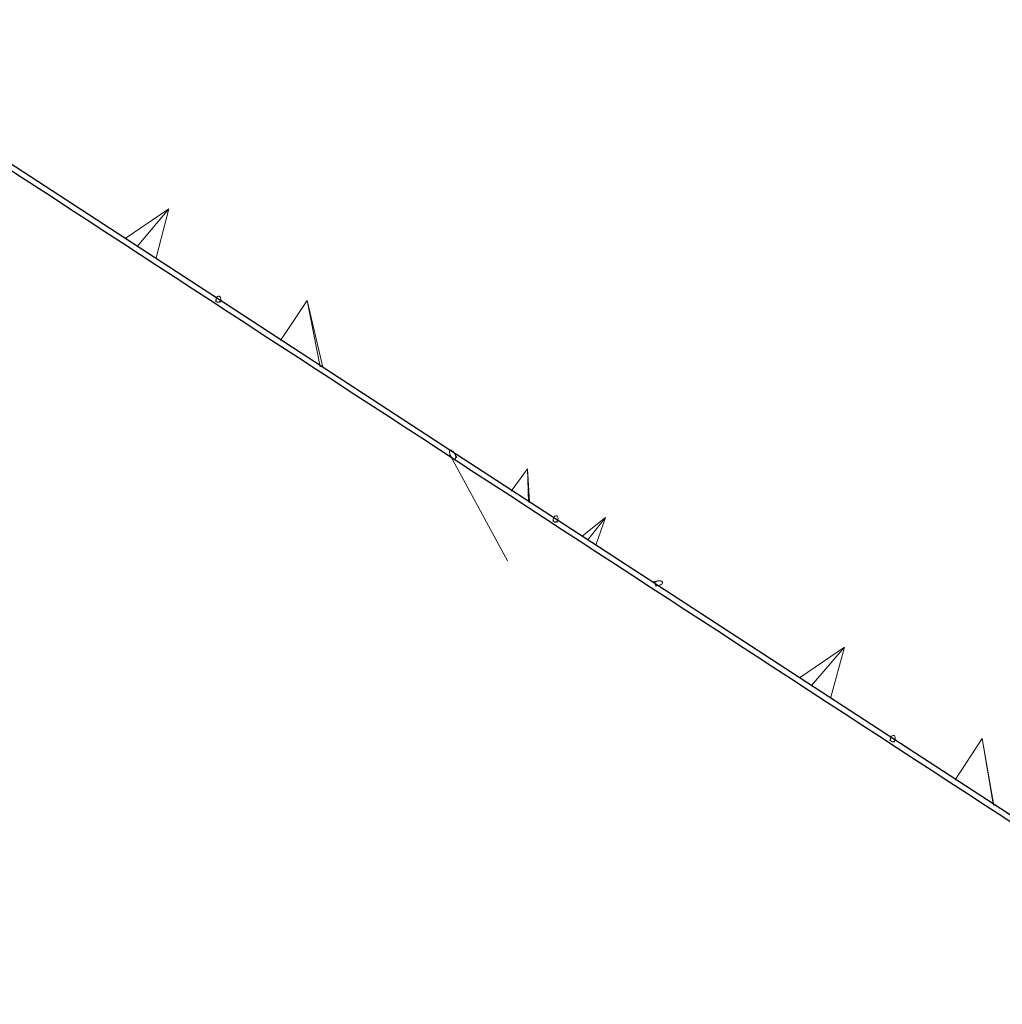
# Model space of a CAD drawing. Header units: millimetres. Extents: x 1512 to 2105, y 794 to 1149.
# Tile 234 of 256: x 1848 to 1861, y 892 to 905. Entities that reach past the tile are written whole.
import ezdxf

# ---------------------------------------------------------------- set-up
doc = ezdxf.new("R2010")
doc.units = ezdxf.units.MM
doc.layers.add('A-GLAZ-CURT', color=52, linetype='Continuous', lineweight=9)
doc.layers.add('A-WALL', color=113, linetype='Continuous', lineweight=9)

# ---------------------------------------------------------------- blocks, each defined once
blk = doc.blocks.new('Family2 - Family2-157029-دوم')
at = {"layer": 'A-GLAZ-CURT'}
for p, q in [((-101.177, 44.498), (-101.188, 44.461)), ((-101.13, 44.445), (-101.119, 44.483)), ((-99.993, 44.471), (-100.353, 43.943)), ((-99.993, 44.471), (-99.857, 43.601)), ((-99.993, 44.471), (-99.865, 43.623)), ((-99.993, 44.471), (-99.865, 43.623)), ((-98.182, 42.416), (-97.542, 41.054)), ((-98.103, 42.388), (-98.128, 42.441))]:
    blk.add_line(p, q, dxfattribs=at)
at = {"layer": 'A-GLAZ-CURT', "lineweight": 18}
for p, q in [((-98.117, 42.403), (-98.119, 42.413)), ((-98.179, 42.408), (-98.173, 42.399)), ((-98.172, 42.398), (-98.166, 42.389)), ((-98.165, 42.389), (-98.158, 42.381)), ((-98.158, 42.381), (-98.151, 42.375)), ((-98.15, 42.375), (-98.143, 42.371)), ((-98.143, 42.371), (-98.137, 42.369)), ((-98.136, 42.369), (-98.13, 42.369)), ((-98.13, 42.37), (-98.125, 42.372)), ((-98.125, 42.372), (-98.121, 42.377)), ((-98.121, 42.377), (-98.118, 42.384)), ((-98.118, 42.384), (-98.117, 42.392)), ((-98.117, 42.393), (-98.117, 42.402))]:
    blk.add_line(p, q, dxfattribs=at)
at = {"layer": 'A-GLAZ-CURT', "lineweight": 18, "flags": 128}
for points in [[(-101.174, 44.508), (-101.177, 44.499), (-101.179, 44.49), (-101.179, 44.48), (-101.178, 44.472), (-101.175, 44.464), (-101.171, 44.457), (-101.166, 44.452), (-101.16, 44.45), (-101.153, 44.449), (-101.146, 44.45), (-101.14, 44.453), (-101.133, 44.458), (-101.128, 44.465), (-101.123, 44.473)], [(-101.123, 44.473), (-101.12, 44.482), (-101.118, 44.491), (-101.117, 44.501), (-101.119, 44.509), (-101.121, 44.517), (-101.125, 44.524), (-101.131, 44.529), (-101.137, 44.531), (-101.143, 44.532), (-101.15, 44.531), (-101.157, 44.528), (-101.164, 44.523), (-101.169, 44.516), (-101.174, 44.508)], [(-98.127, 42.438), (-98.131, 42.447), (-98.138, 42.458), (-98.145, 42.467), (-98.152, 42.475), (-98.159, 42.482), (-98.167, 42.486), (-98.174, 42.488), (-98.18, 42.487), (-98.185, 42.485), (-98.189, 42.48), (-98.192, 42.473), (-98.194, 42.465), (-98.193, 42.455)], [(-98.193, 42.455), (-98.192, 42.444), (-98.189, 42.432), (-98.185, 42.421), (-98.179, 42.409)], [(-98.119, 42.414), (-98.121, 42.424), (-98.126, 42.436), (-98.126, 42.437)]]:
    blk.add_lwpolyline(points, dxfattribs=at)
blk = doc.blocks.new('Family2 - Family2-157030-دوم')
at = {"layer": 'A-GLAZ-CURT'}
for p, q in [((-105.488, 47.413), (-105.497, 47.376)), ((-105.439, 47.361), (-105.43, 47.399)), ((-105.115, 47.183), (-104.814, 47.412)), ((-105.048, 47.128), (-104.814, 47.412)), ((-105.048, 47.128), (-104.814, 47.412)), ((-104.939, 47.069), (-104.814, 47.412)), ((-105.115, 47.183), (-105.119, 47.176)), ((-104.939, 47.069), (-104.948, 47.06)), ((-104.147, 46.582), (-104.221, 46.569)), ((-104.216, 46.565), (-104.173, 46.573)), ((-104.182, 46.515), (-104.136, 46.523))]:
    blk.add_line(p, q, dxfattribs=at)
at = {"layer": 'A-GLAZ-CURT', "lineweight": 18}
for p, q in [((-104.19, 46.555), (-104.191, 46.549)), ((-104.191, 46.549), (-104.191, 46.543)), ((-104.191, 46.543), (-104.189, 46.537)), ((-104.186, 46.562), (-104.19, 46.556)), ((-104.188, 46.537), (-104.184, 46.532)), ((-104.18, 46.568), (-104.186, 46.562)), ((-104.184, 46.532), (-104.178, 46.528)), ((-104.173, 46.573), (-104.18, 46.568)), ((-104.177, 46.527), (-104.17, 46.524)), ((-104.164, 46.577), (-104.172, 46.573)), ((-104.169, 46.524), (-104.16, 46.522)), ((-104.154, 46.581), (-104.163, 46.577)), ((-104.16, 46.522), (-104.15, 46.522))]:
    blk.add_line(p, q, dxfattribs=at)
at = {"layer": 'A-GLAZ-CURT', "lineweight": 18, "flags": 128}
for points in [[(-105.485, 47.423), (-105.488, 47.414), (-105.49, 47.405), (-105.49, 47.395), (-105.488, 47.387), (-105.485, 47.379), (-105.481, 47.373), (-105.476, 47.368), (-105.47, 47.365), (-105.463, 47.365), (-105.456, 47.366), (-105.449, 47.369), (-105.443, 47.374), (-105.438, 47.381), (-105.433, 47.389)], [(-105.433, 47.389), (-105.43, 47.398), (-105.428, 47.407), (-105.428, 47.416), (-105.43, 47.425), (-105.433, 47.433), (-105.437, 47.439), (-105.442, 47.444), (-105.448, 47.447), (-105.455, 47.447), (-105.462, 47.446), (-105.469, 47.443), (-105.475, 47.437), (-105.48, 47.431), (-105.485, 47.423)], [(-104.11, 46.532), (-104.103, 46.538), (-104.097, 46.544), (-104.093, 46.55), (-104.092, 46.556), (-104.092, 46.563), (-104.095, 46.569), (-104.099, 46.574), (-104.106, 46.578), (-104.114, 46.581), (-104.123, 46.583), (-104.133, 46.583), (-104.144, 46.583), (-104.151, 46.581)], [(-104.15, 46.522), (-104.139, 46.523), (-104.129, 46.525), (-104.119, 46.528), (-104.11, 46.532)]]:
    blk.add_lwpolyline(points, dxfattribs=at)
blk = doc.blocks.new('Family2 - Family2-157032-دوم')
at = {"layer": 'A-GLAZ-CURT'}
for p, q in [((-109.799, 50.328), (-109.807, 50.291)), ((-109.749, 50.278), (-109.74, 50.315)), ((-108.622, 50.283), (-108.974, 49.773)), ((-108.622, 50.283), (-108.469, 49.425)), ((-108.622, 50.283), (-108.436, 49.419)), ((-108.622, 50.283), (-108.436, 49.419)), ((-106.723, 48.221), (-106.75, 48.273)), ((-106.803, 48.245), (-106.089, 46.872))]:
    blk.add_line(p, q, dxfattribs=at)
at = {"layer": 'A-GLAZ-CURT', "lineweight": 18}
for p, q in [((-106.794, 48.231), (-106.788, 48.222)), ((-106.787, 48.221), (-106.78, 48.214)), ((-106.779, 48.213), (-106.772, 48.208)), ((-106.738, 48.215), (-106.737, 48.223)), ((-106.737, 48.223), (-106.737, 48.232))]:
    blk.add_line(p, q, dxfattribs=at)
at = {"layer": 'A-GLAZ-CURT', "lineweight": 18, "flags": 128}
for points in [[(-109.795, 50.339), (-109.798, 50.33), (-109.8, 50.321), (-109.8, 50.312), (-109.799, 50.304), (-109.796, 50.296), (-109.792, 50.289), (-109.787, 50.285), (-109.78, 50.282), (-109.774, 50.281), (-109.767, 50.282), (-109.76, 50.285), (-109.754, 50.29), (-109.749, 50.296), (-109.744, 50.304)], [(-109.744, 50.304), (-109.741, 50.312), (-109.739, 50.321), (-109.739, 50.331), (-109.741, 50.339), (-109.743, 50.347), (-109.748, 50.353), (-109.753, 50.358), (-109.759, 50.361), (-109.766, 50.362), (-109.772, 50.361), (-109.779, 50.358), (-109.785, 50.353), (-109.791, 50.347), (-109.795, 50.339)], [(-106.737, 48.232), (-106.739, 48.243), (-106.742, 48.254), (-106.746, 48.265), (-106.752, 48.276), (-106.758, 48.287), (-106.765, 48.296), (-106.773, 48.304), (-106.781, 48.311), (-106.788, 48.315), (-106.796, 48.317), (-106.802, 48.317), (-106.807, 48.315), (-106.812, 48.31), (-106.815, 48.304), (-106.816, 48.296), (-106.816, 48.286)], [(-106.816, 48.286), (-106.814, 48.276), (-106.811, 48.265), (-106.807, 48.253), (-106.801, 48.242), (-106.795, 48.232)], [(-106.772, 48.207), (-106.765, 48.204), (-106.758, 48.201), (-106.751, 48.201), (-106.746, 48.204), (-106.741, 48.208), (-106.739, 48.214)]]:
    blk.add_lwpolyline(points, dxfattribs=at)
blk = doc.blocks.new('Family2 - Family2-157053-دوم')
at = {"layer": 'A-GLAZ-CURT'}
for p, q in [((-104.147, 46.582), (-104.221, 46.569)), ((-104.216, 46.565), (-104.172, 46.573)), ((-104.182, 46.515), (-104.136, 46.523)), ((-101.754, 45.683), (-102.331, 45.306)), ((-101.754, 45.683), (-102.187, 45.193)), ((-101.754, 45.683), (-102.187, 45.193)), ((-101.754, 45.683), (-101.943, 45.038)), ((-102.34, 45.297), (-102.331, 45.306)), ((-101.948, 45.031), (-101.943, 45.038)), ((-101.177, 44.498), (-101.188, 44.461)), ((-101.13, 44.445), (-101.119, 44.483))]:
    blk.add_line(p, q, dxfattribs=at)
at = {"layer": 'A-GLAZ-CURT', "lineweight": 18}
for p, q in [((-104.186, 46.562), (-104.189, 46.556)), ((-104.189, 46.537), (-104.184, 46.532)), ((-104.18, 46.568), (-104.185, 46.562)), ((-104.184, 46.532), (-104.178, 46.528)), ((-104.172, 46.573), (-104.179, 46.568)), ((-104.15, 46.522), (-104.141, 46.522))]:
    blk.add_line(p, q, dxfattribs=at)
at = {"layer": 'A-GLAZ-CURT', "lineweight": 18, "flags": 128}
for points in [[(-104.19, 46.556), (-104.191, 46.55), (-104.191, 46.543), (-104.189, 46.537)], [(-104.178, 46.528), (-104.17, 46.525), (-104.161, 46.523), (-104.151, 46.522)], [(-104.153, 46.581), (-104.163, 46.578), (-104.172, 46.573)], [(-104.111, 46.532), (-104.104, 46.537), (-104.098, 46.543), (-104.094, 46.549), (-104.092, 46.556), (-104.092, 46.562), (-104.094, 46.568), (-104.099, 46.573), (-104.105, 46.577), (-104.113, 46.581), (-104.122, 46.583), (-104.132, 46.583), (-104.142, 46.583), (-104.153, 46.581)], [(-104.139, 46.523), (-104.13, 46.524), (-104.12, 46.528), (-104.111, 46.532)], [(-101.174, 44.508), (-101.177, 44.499), (-101.179, 44.49), (-101.179, 44.48), (-101.178, 44.472), (-101.175, 44.464), (-101.171, 44.457), (-101.166, 44.452), (-101.16, 44.45), (-101.153, 44.449), (-101.146, 44.45), (-101.14, 44.453), (-101.133, 44.458), (-101.128, 44.465), (-101.123, 44.473)], [(-101.123, 44.473), (-101.12, 44.482), (-101.118, 44.491), (-101.117, 44.501), (-101.119, 44.509), (-101.121, 44.517), (-101.125, 44.524), (-101.131, 44.529), (-101.137, 44.531), (-101.143, 44.532), (-101.15, 44.531), (-101.157, 44.528), (-101.164, 44.523), (-101.169, 44.516), (-101.174, 44.508)]]:
    blk.add_lwpolyline(points, dxfattribs=at)
blk = doc.blocks.new('Family2 - Family2-157054-دوم')
at = {"layer": 'A-GLAZ-CURT'}
for p, q in [((-106.723, 48.221), (-106.75, 48.273)), ((-106.803, 48.245), (-106.089, 46.872)), ((-106.028, 47.774), (-105.813, 48.06)), ((-105.794, 47.633), (-105.813, 48.06)), ((-105.794, 47.633), (-105.813, 48.06)), ((-105.805, 47.63), (-105.813, 48.06)), ((-105.488, 47.413), (-105.497, 47.376)), ((-105.439, 47.361), (-105.43, 47.399))]:
    blk.add_line(p, q, dxfattribs=at)
at = {"layer": 'A-GLAZ-CURT', "lineweight": 18}
for p, q in [((-106.794, 48.23), (-106.787, 48.221)), ((-106.786, 48.221), (-106.779, 48.213)), ((-106.779, 48.213), (-106.772, 48.207)), ((-106.771, 48.207), (-106.764, 48.203)), ((-106.763, 48.203), (-106.757, 48.201)), ((-106.756, 48.201), (-106.751, 48.202)), ((-106.75, 48.202), (-106.745, 48.204)), ((-106.742, 48.256), (-106.747, 48.266)), ((-106.745, 48.204), (-106.741, 48.209)), ((-106.739, 48.244), (-106.742, 48.255)), ((-106.741, 48.209), (-106.738, 48.215)), ((-106.737, 48.234), (-106.739, 48.244)), ((-106.738, 48.216), (-106.737, 48.223)), ((-106.737, 48.224), (-106.737, 48.233))]:
    blk.add_line(p, q, dxfattribs=at)
at = {"layer": 'A-GLAZ-CURT', "lineweight": 18, "flags": 128}
for points in [[(-106.747, 48.267), (-106.753, 48.278), (-106.759, 48.289), (-106.767, 48.298), (-106.774, 48.306), (-106.782, 48.311), (-106.79, 48.315), (-106.797, 48.317), (-106.803, 48.317), (-106.808, 48.314), (-106.812, 48.309), (-106.815, 48.303), (-106.816, 48.294), (-106.816, 48.285)], [(-106.816, 48.285), (-106.814, 48.274), (-106.811, 48.263), (-106.806, 48.251), (-106.801, 48.242)], [(-106.801, 48.242), (-106.8, 48.24), (-106.794, 48.231)], [(-105.485, 47.423), (-105.488, 47.414), (-105.49, 47.405), (-105.49, 47.395), (-105.488, 47.387), (-105.485, 47.379), (-105.481, 47.373), (-105.476, 47.368), (-105.47, 47.365), (-105.463, 47.365), (-105.456, 47.366), (-105.449, 47.369), (-105.443, 47.374), (-105.438, 47.381), (-105.433, 47.389)], [(-105.433, 47.389), (-105.43, 47.398), (-105.428, 47.407), (-105.428, 47.416), (-105.43, 47.425), (-105.433, 47.433), (-105.437, 47.439), (-105.442, 47.444), (-105.448, 47.447), (-105.455, 47.447), (-105.462, 47.446), (-105.469, 47.443), (-105.475, 47.437), (-105.48, 47.431), (-105.485, 47.423)]]:
    blk.add_lwpolyline(points, dxfattribs=at)
blk = doc.blocks.new('Family2 - Family2-157057-دوم')
at = {"layer": 'A-GLAZ-CURT'}
for p, q in [((-112.767, 52.413), (-112.846, 52.402)), ((-112.84, 52.398), (-112.793, 52.404)), ((-112.803, 52.347), (-112.759, 52.354)), ((-110.392, 51.501), (-110.95, 51.135)), ((-110.392, 51.501), (-110.806, 51.022)), ((-110.392, 51.501), (-110.806, 51.022)), ((-110.392, 51.501), (-110.564, 50.869)), ((-110.959, 51.126), (-110.95, 51.135)), ((-110.569, 50.862), (-110.564, 50.869)), ((-109.799, 50.328), (-109.807, 50.291)), ((-109.749, 50.278), (-109.74, 50.315))]:
    blk.add_line(p, q, dxfattribs=at)
at = {"layer": 'A-GLAZ-CURT', "lineweight": 18}
for p, q in [((-112.81, 52.387), (-112.811, 52.381)), ((-112.806, 52.393), (-112.81, 52.387)), ((-112.808, 52.368), (-112.804, 52.364)), ((-112.803, 52.363), (-112.798, 52.359)), ((-112.797, 52.359), (-112.79, 52.356)), ((-112.789, 52.356), (-112.781, 52.354)), ((-112.78, 52.354), (-112.771, 52.353))]:
    blk.add_line(p, q, dxfattribs=at)
at = {"layer": 'A-GLAZ-CURT', "lineweight": 18, "flags": 128}
for points in [[(-112.811, 52.381), (-112.811, 52.375), (-112.808, 52.369)], [(-112.794, 52.404), (-112.8, 52.399), (-112.806, 52.394)], [(-112.776, 52.411), (-112.785, 52.409), (-112.793, 52.404)], [(-112.733, 52.363), (-112.725, 52.368), (-112.72, 52.373), (-112.716, 52.38), (-112.714, 52.386), (-112.715, 52.392), (-112.717, 52.398), (-112.722, 52.403), (-112.728, 52.408), (-112.736, 52.411), (-112.745, 52.413), (-112.755, 52.414), (-112.765, 52.413), (-112.775, 52.412)], [(-112.77, 52.353), (-112.761, 52.354), (-112.751, 52.355), (-112.741, 52.358), (-112.733, 52.363)], [(-109.795, 50.339), (-109.798, 50.33), (-109.8, 50.321), (-109.8, 50.312), (-109.799, 50.304), (-109.796, 50.296), (-109.792, 50.289), (-109.787, 50.285), (-109.78, 50.282), (-109.774, 50.281), (-109.767, 50.282), (-109.76, 50.285), (-109.754, 50.29), (-109.749, 50.296), (-109.744, 50.304)], [(-109.744, 50.304), (-109.741, 50.312), (-109.739, 50.321), (-109.739, 50.331), (-109.741, 50.339), (-109.743, 50.347), (-109.748, 50.353), (-109.753, 50.358), (-109.759, 50.361), (-109.766, 50.362), (-109.772, 50.361), (-109.779, 50.358), (-109.785, 50.353), (-109.791, 50.347), (-109.795, 50.339)]]:
    blk.add_lwpolyline(points, dxfattribs=at)

msp = doc.modelspace()

# ---------------------------------------------------------------- linework, layer by layer
at = {"layer": 'A-WALL', "lineweight": 25}
for p, q in [((1856.522, 897.931), (1855.266, 898.75)), ((1856.562, 897.905), (1856.522, 897.931))]:
    msp.add_line(p, q, dxfattribs=at)
at = {"layer": 'A-WALL', "lineweight": 25, "flags": 128}
for points in [[(1850.906, 901.592), (1847.974, 903.503), (1847.843, 903.588)], [(1855.266, 898.75), (1853.786, 899.714), (1850.906, 901.592)], [(1863.985, 893.067), (1859.599, 895.925), (1856.563, 897.905)]]:
    msp.add_lwpolyline(points, dxfattribs=at)
at = {"layer": 'A-WALL', "lineweight": 25}
msp.add_open_spline([(1845.214, 905.224), (1846.158, 904.608), (1851.958, 900.826), (1857.757, 897.044), (1862.612, 893.878)], degree=3, knots=[0.3900849, 0.3900849, 0.3900849, 0.3900849, 0.4444444, 0.723847, 0.723847, 0.723847, 0.723847], dxfattribs=at)

# ---------------------------------------------------------------- block references
at = {"layer": 'A-GLAZ-CURT', "rotation": 0.975769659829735}
for name in ['Family2 - Family2-157057-دوم', 'Family2 - Family2-157032-دوم', 'Family2 - Family2-157054-دوم', 'Family2 - Family2-157030-دوم', 'Family2 - Family2-157053-دوم', 'Family2 - Family2-157029-دوم']:
    msp.add_blockref(name, (1961.491, 853.164), dxfattribs=at)

doc.saveas('drawing.dxf')
